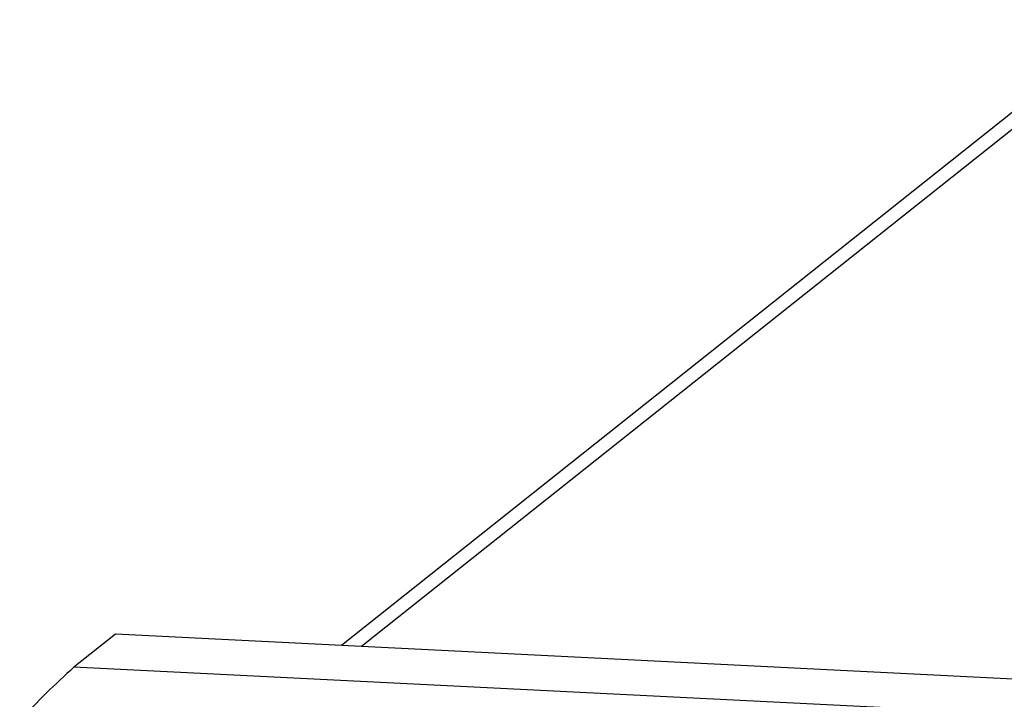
# Model space of a CAD drawing. Header units: millimetres. Extents: x 0 to 420, y 0 to 297.
# Tile 9 of 30: x 105 to 139, y 74 to 97. Entities that reach past the tile are written whole.
import ezdxf

# ---------------------------------------------------------------- set-up
doc = ezdxf.new("R2010")
doc.units = ezdxf.units.MM
doc.header["$LTSCALE"] = 23.1
doc.layers.add('COMPONENTS', color=7, linetype='CONTINUOUS')

msp = doc.modelspace()

# ---------------------------------------------------------------- linework, layer by layer
at = {"layer": 'COMPONENTS', "color": 7, "linetype": 'CONTINUOUS'}
for p, q in [((143.11836, 97.20115), (116.36356, 75.92488)), ((108.6857, 76.30896), (107.27618, 75.18807)), ((152.89594, 74.09734), (108.6857, 76.30896)), ((140.2767, 73.53721), (107.27618, 75.18807))]:
    msp.add_line(p, q, dxfattribs=at)
at = {"layer": 'COMPONENTS', "color": 9, "linetype": 'CONTINUOUS'}
msp.add_line((143.12872, 96.62887), (117.05037, 75.89052), dxfattribs=at)
at = {"layer": 'COMPONENTS', "color": 7, "linetype": 'CONTINUOUS'}
msp.add_arc((127.13159, 53.14087), 29.67012, 132.005789, 136.995622, dxfattribs=at)

doc.saveas('drawing.dxf')
